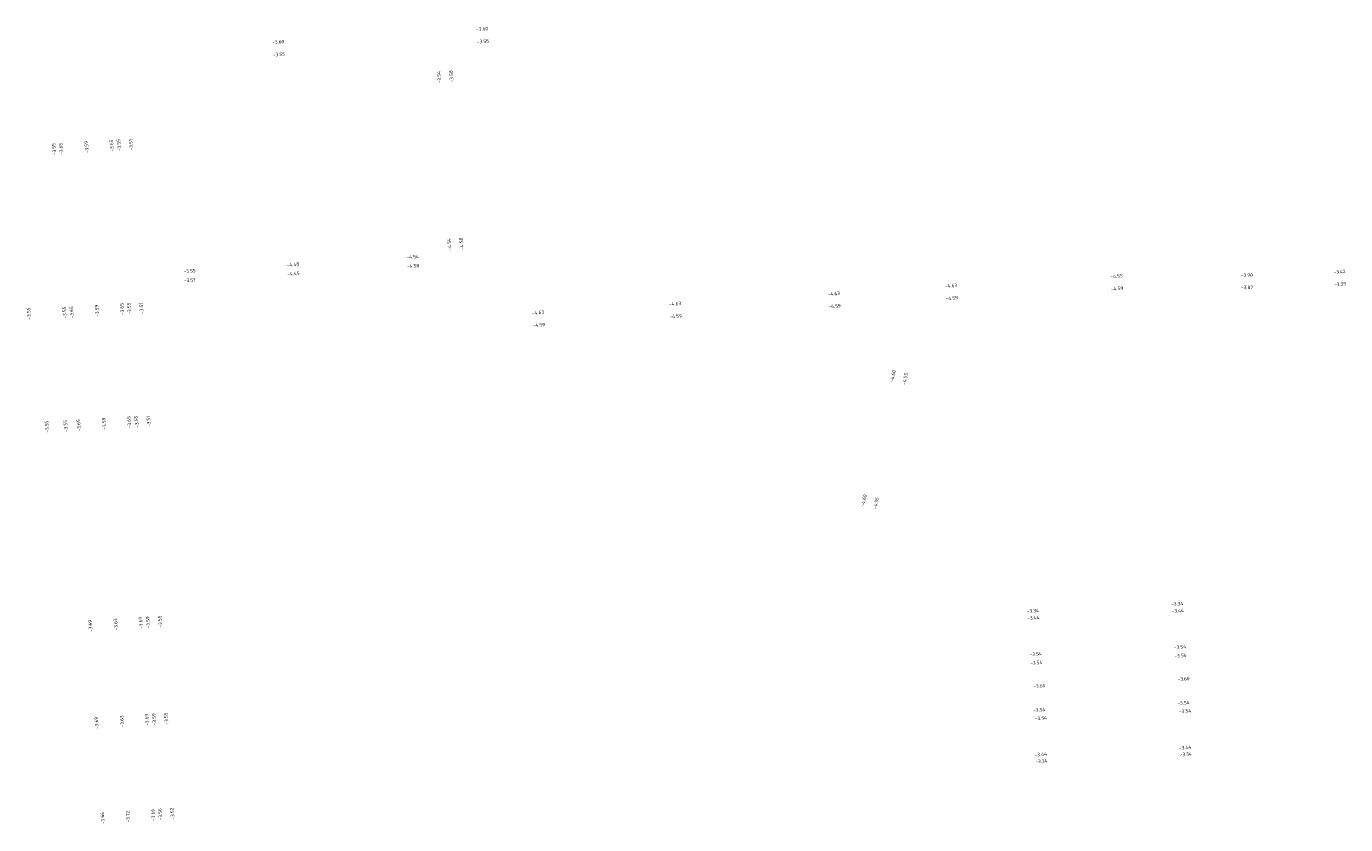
# Model space of a CAD drawing. Header units: metres. Extents: x 162356 to 162645, y 502582 to 502927.
# Tile 6 of 8: x 162356 to 162493, y 502845 to 502927. Entities that reach past the tile are written whole.
import ezdxf

# ---------------------------------------------------------------- set-up
doc = ezdxf.new("R2010")
doc.units = ezdxf.units.M
doc.layers.add('X-XX-AL-AANLEGHOOGTE-T18', color=7, linetype='Continuous', lineweight=13)
doc.styles.add('NLCS-ISO-T18_A', font='NLCS-ISO.ttf', dxfattribs={"height": 0.0018})

msp = doc.modelspace()

# ---------------------------------------------------------------- texts
at = {"layer": 'X-XX-AL-AANLEGHOOGTE-T18', "linetype": 'Continuous', "char_height": 0.36, "attachment_point": 7, "style": 'NLCS-ISO-T18_A', "bg_fill": 3, "box_fill_scale": 1.11, "bg_fill_color": 0, "bg_fill_true_color": 0, "bg_fill_transparency": 0}
for s, insert, rotation in [('{\\C256;-3.60}', (162402.63, 502926.99), 4.4433), ('{\\C256;-3.60}', (162381.43, 502925.64), 4.4433), ('{\\C256;-3.55}', (162402.71, 502925.7), 4.4433), ('{\\C256;-3.55}', (162381.51, 502924.35), 4.4433), ('{\\C256;-3.54}', (162399, 502921.59), 94.4433), ('{\\C256;-3.58}', (162400.26, 502921.67), 94.4433), ('{\\C256;-3.65}', (162364.94, 502914.48), 94.4433), ('{\\C256;-3.51}', (162366.95, 502914.61), 94.4433), ('{\\C256;-3.55}', (162358.96, 502914.12), 94.4433), ('{\\C256;-3.59}', (162362.34, 502914.32), 94.4433), ('{\\C256;-4.54}', (162400.05, 502904.19), 94.4433), ('{\\C256;-4.58}', (162401.31, 502904.27), 94.4433), ('{\\C256;-4.54}', (162395.39, 502903.3), 4.4433), ('{\\C256;-3.55}', (162372.21, 502901.83), 4.4433), ('{\\C256;-4.48}', (162382.94, 502902.51), 4.4433), ('{\\C256;-3.42}', (162491.78, 502901.75), 4.4433), ('{\\C256;-4.63}', (162451.38, 502900.3), 4.4433), ('{\\C256;-4.55}', (162468.59, 502901.3), 4.4433), ('{\\C256;-3.90}', (162482.13, 502901.46), 359.0478), ('{\\C256;-3.87}', (162482.14, 502900.18), 359.0478), ('{\\C256;-3.39}', (162491.85, 502900.46), 4.4433), ('{\\C256;-4.63}', (162439.19, 502899.47), 4.4433), ('{\\C256;-4.59}', (162451.45, 502899.01), 4.4433), ('{\\C256;-4.59}', (162468.65, 502900.01), 4.4433), ('{\\C256;-3.55}', (162356.34, 502897.02), 94.4433), ('{\\C256;-3.55}', (162360.04, 502897.12), 94.4433), ('{\\C256;-3.59}', (162363.42, 502897.31), 94.4433), ('{\\C256;-3.65}', (162366.02, 502897.48), 94.4433), ('{\\C256;-3.51}', (162368.03, 502897.61), 94.4433), ('{\\C256;-4.63}', (162408.44, 502897.51), 4.4433), ('{\\C256;-4.63}', (162422.68, 502898.42), 4.4433), ('{\\C256;-4.59}', (162439.26, 502898.17), 4.4433), ('{\\C256;-4.59}', (162408.51, 502896.22), 4.4433), ('{\\C256;-4.59}', (162422.74, 502897.12), 4.4433), ('{\\C256;-4.60}', (162445.97, 502890.48), 76.8385), ('{\\C256;-3.65}', (162366.77, 502885.73), 94.4433), ('{\\C256;-3.51}', (162368.78, 502885.86), 94.4433), ('{\\C256;-3.55}', (162358.21, 502885.26), 94.4433), ('{\\C256;-3.55}', (162360.16, 502885.34), 94.4433), ('{\\C256;-3.65}', (162361.52, 502885.4), 94.4433), ('{\\C256;-3.59}', (162364.17, 502885.57), 94.4433), ('{\\C256;-4.60}', (162442.95, 502877.56), 76.8385), ('{\\C256;-3.34}', (162474.9, 502867.23), 4.4433), ('{\\C256;-3.34}', (162459.89, 502866.51), 4.4433), ('{\\C256;-3.69}', (162362.73, 502864.54), 94.4433), ('{\\C256;-3.63}', (162365.37, 502864.71), 94.4433), ('{\\C256;-3.69}', (162367.97, 502864.87), 94.4433), ('{\\C256;-3.55}', (162369.98, 502865), 94.4433), ('{\\C256;-3.54}', (162460.18, 502862.01), 4.4433), ('{\\C256;-3.54}', (162475.19, 502862.74), 4.4433), ('{\\C256;-3.60}', (162475.57, 502859.43), 4.4433), ('{\\C256;-3.60}', (162460.57, 502858.7), 4.4433), ('{\\C256;-3.54}', (162460.55, 502856.21), 4.4433), ('{\\C256;-3.54}', (162475.55, 502856.94), 4.4433), ('{\\C256;-3.69}', (162363.37, 502854.46), 94.4433), ('{\\C256;-3.63}', (162366.02, 502854.63), 94.4433), ('{\\C256;-3.69}', (162368.61, 502854.79), 94.4433), ('{\\C256;-3.55}', (162370.62, 502854.92), 94.4433), ('{\\C256;-3.44}', (162475.71, 502852.3), 4.4433), ('{\\C256;-3.44}', (162460.71, 502851.58), 4.4433), ('{\\C256;-3.66}', (162364, 502844.58), 94.4433), ('{\\C256;-3.72}', (162366.64, 502844.75), 94.4433), ('{\\C256;-3.66}', (162369.24, 502844.91), 94.4433), ('{\\C256;-3.52}', (162371.25, 502845.04), 94.4433)]:
    msp.add_mtext(s, dxfattribs=dict(at, insert=insert, rotation=rotation))

# ---------------------------------------------------------------- next in the draw order: texts
for s, insert, rotation in [('{\\C256;-3.55}', (162365.69, 502914.53), 94.4433), ('{\\C256;-3.65}', (162359.69, 502914.15), 94.4433), ('{\\C256;-4.45}', (162382.99, 502901.56), 4.4433), ('{\\C256;-4.58}', (162395.43, 502902.35), 4.4433), ('{\\C256;-3.51}', (162372.25, 502900.87), 4.4433), ('{\\C256;-3.65}', (162360.78, 502897.15), 94.4433), ('{\\C256;-3.55}', (162366.77, 502897.53), 94.4433), ('{\\C256;-4.55}', (162447.25, 502890.19), 76.8385), ('{\\C256;-3.55}', (162367.52, 502885.78), 94.4433), ('{\\C256;-4.55}', (162444.23, 502877.26), 76.8385), ('{\\C256;-3.44}', (162459.94, 502865.77), 4.4433), ('{\\C256;-3.44}', (162474.95, 502866.5), 4.4433), ('{\\C256;-3.59}', (162368.72, 502864.92), 94.4433), ('\\pxt32;{\\C256;-3.54}', (162475.24, 502861.85), 4.4433), ('\\pxt32;{\\C256;-3.54}', (162460.24, 502861.12), 4.4433), ('{\\C256;-3.59}', (162369.36, 502854.84), 94.4433), ('{\\C256;-3.54}', (162460.72, 502855.34), 4.4433), ('{\\C256;-3.54}', (162475.72, 502856.07), 4.4433), ('{\\C256;-3.34}', (162460.78, 502850.87), 4.4433), ('{\\C256;-3.34}', (162475.79, 502851.59), 4.4433), ('{\\C256;-3.56}', (162369.99, 502844.96), 94.4433)]:
    msp.add_mtext(s, dxfattribs=dict(at, insert=insert, rotation=rotation))

doc.saveas('drawing.dxf')
